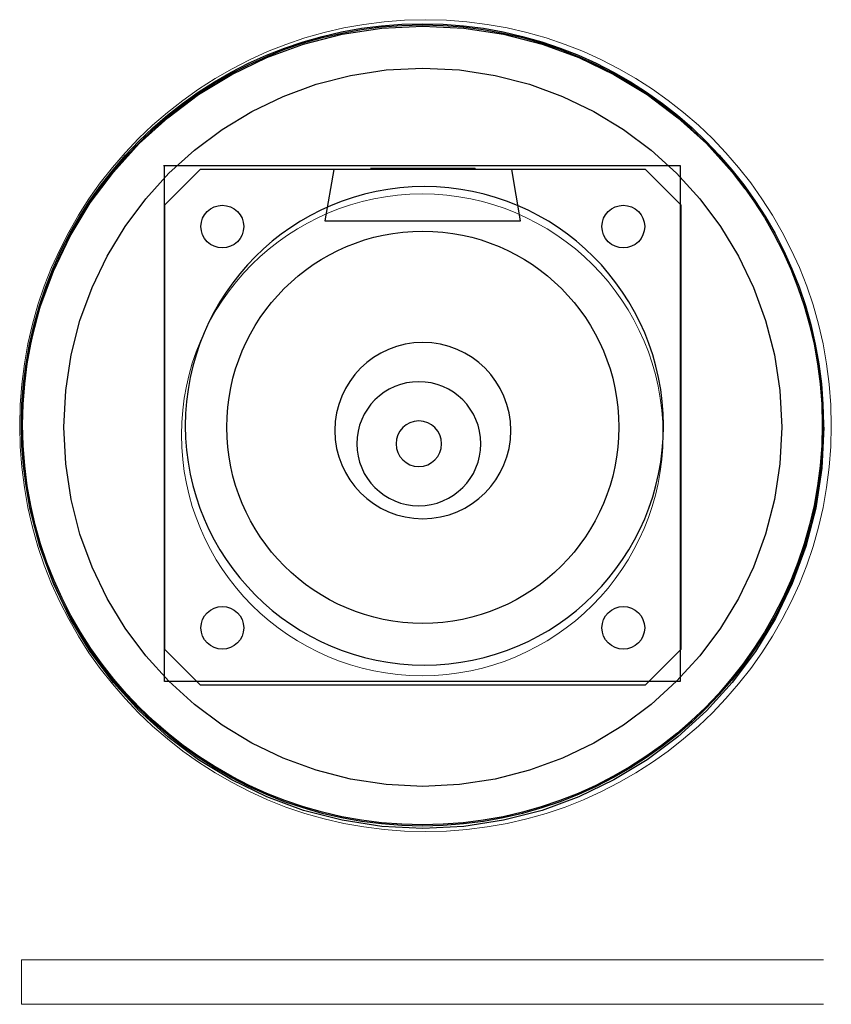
# Model space of a CAD drawing. Header units: millimetres. Extents: x 2149.42 to 2151.7, y 1358.76 to 1361.52.
import ezdxf

# ---------------------------------------------------------------- set-up
doc = ezdxf.new("R2010")
doc.units = ezdxf.units.MM
doc.header["$MEASUREMENT"] = 0
doc.linetypes.add('HIDDEN', pattern=[9.525, 6.35, -3.175])
for name, color, linetype, lineweight in [('GASKET', 4, 'Continuous', 25), ('LEDY', 2, 'Continuous', 35), ('SMBTOPL', 132, 'Continuous', 0)]:
    doc.layers.add(name, color=color, linetype=linetype, lineweight=lineweight)
for name, color, linetype in [('LEDG', 110, 'Continuous'), ('LEDR', 232, 'Continuous'), ('LENS', 20, 'Continuous'), ('PLEXGASKTOP', 66, 'Continuous'), ('PLEXIGLASSMG', 7, 'HIDDEN'), ('SMBMGRINGBOT', 132, 'Continuous'), ('SMBSS', 132, 'Continuous'), ('SMBTOPRING', 132, 'Continuous'), ('SScable', 7, 'Continuous')]:
    doc.layers.add(name, color=color, linetype=linetype)

msp = doc.modelspace()

# ---------------------------------------------------------------- linework, layer by layer
at = {"layer": 'GASKET'}
for p, q in [((2149.8291, 1360.9997), (2149.9289, 1361.0994)), ((2149.8291, 1360.9997), (2149.9289, 1361.0994)), ((2149.9289, 1361.0994), (2151.1761, 1361.0994)), ((2151.1761, 1361.0994), (2151.2759, 1360.9997)), ((2149.8291, 1359.7524), (2149.8291, 1360.9997)), ((2151.2759, 1360.9997), (2151.2759, 1359.7524)), ((2149.9289, 1359.6526), (2149.8291, 1359.7524)), ((2151.2759, 1359.7524), (2151.1761, 1359.6526)), ((2151.1761, 1359.6526), (2149.9289, 1359.6526))]:
    msp.add_line(p, q, dxfattribs=at)
for centre, radius in [((2149.99, 1360.9386), 0.0599), ((2151.115, 1360.9386), 0.0599), ((2150.5525, 1360.376), 0.55), ((2149.99, 1359.8135), 0.0599), ((2151.115, 1359.8135), 0.0599)]:
    msp.add_circle(centre, radius, dxfattribs=at)
at = {"layer": 'LEDG', "extrusion": (0.000335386, 1, 0)}
msp.add_circle((-2150.0957, 68.9627, 1361.823), 0.1465, dxfattribs=at)
at = {"layer": 'LEDR', "extrusion": (0.000335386, 1, 0)}
msp.add_circle((-2150.0957, 68.6188, 1361.823), 0.1465, dxfattribs=at)
at = {"layer": 'LEDY', "extrusion": (0.000335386, 1, 0)}
msp.add_circle((-2150.0957, 69.3067, 1361.823), 0.1465, dxfattribs=at)
at = {"layer": 'LENS'}
for p, q in [((2150.3029, 1361.0991), (2150.2778, 1360.9549)), ((2150.8022, 1361.0989), (2150.3029, 1361.0991)), ((2150.8269, 1360.9545), (2150.8022, 1361.0989)), ((2150.2778, 1360.9549), (2150.8255, 1360.9546)), ((2150.8255, 1360.9546), (2150.8269, 1360.9545))]:
    msp.add_line(p, q, dxfattribs=at)
at = {"layer": 'PLEXGASKTOP'}
for p, q in [((2149.8248, 1361.1097, 69.6077), (2151.2748, 1361.1097, 69.6077)), ((2149.828, 1359.6629, 69.6077), (2149.828, 1361.1097, 69.6077)), ((2151.2748, 1361.1097, 69.6077), (2151.2748, 1359.6629, 69.6077)), ((2151.2748, 1359.6629, 69.6077), (2149.828, 1359.6629, 69.6077))]:
    msp.add_line(p, q, dxfattribs=at)
msp.add_circle((2150.5514, 1360.3827, 69.61), 1.1216, dxfattribs=at)
at = {"layer": 'PLEXIGLASSMG'}
for radius in [1.125, 1.0071]:
    msp.add_circle((2150.5525, 1360.376), radius, dxfattribs=at)
at = {"layer": 'SMBMGRINGBOT', "extrusion": (0, 0, -1)}
msp.add_circle((-2150.5568, 1360.38, 0.2745), 0.6708, dxfattribs=at)
at = {"layer": 'SMBSS', "extrusion": (0, 0, -1)}
msp.add_circle((-2150.5525, 1360.3666, 0.185), 0.247, dxfattribs=at)
at = {"layer": 'SMBTOPL'}
for p, q in [((2149.4264, 1358.7577, 69.735), (2149.4264, 1358.8827, 69.735)), ((2149.4264, 1358.7577, 71.235), (2149.4264, 1358.8827, 71.235)), ((2149.4264, 1358.8827, 71.235), (2151.6764, 1358.8827, 71.235)), ((2149.4264, 1358.7577, 69.735), (2151.6764, 1358.7577, 69.735))]:
    msp.add_line(p, q, dxfattribs=at)
at = {"layer": 'SMBTOPL', "extrusion": (0, 1, 0)}
for p, q in [((2150.5514, 1358.7577, 71.235), (2150.1514, 1358.7577, 71.235)), ((2150.8284, 1358.7577, 70.895), (2150.2756, 1358.7577, 70.895)), ((2150.8297, 1358.7577, 70.575), (2150.2931, 1358.7577, 70.575)), ((2151.6764, 1358.7577, 71.235), (2150.5514, 1358.7577, 71.235)), ((2150.5514, 1358.7577, 71.235), (2150.9514, 1358.7577, 71.235)), ((2151.6764, 1358.7577, 71.235), (2151.6764, 1358.7577, 70.735)), ((2151.6764, 1358.7577, 70.735), (2151.6764, 1358.7577, 70.895)), ((2151.6764, 1358.7577, 70.735), (2151.6764, 1358.7577, 70.575))]:
    msp.add_line(p, q, dxfattribs=at)
at = {"layer": 'SMBTOPL'}
for centre, radius in [((2150.56, 1360.3804, 69.86), 1.1385), ((2150.5508, 1360.3548, 69.86), 0.6755)]:
    msp.add_circle(centre, radius, dxfattribs=at)
at = {"layer": 'SMBTOPL', "extrusion": (0, 1, 0)}
for centre, radius, start, end in [((-2150.3083, 70.7363, 1358.8827), 0.162, 275.3951, 78.334), ((-2150.7923, 70.7348, 1358.8827), 0.1642, 102.7097, 256.8474)]:
    msp.add_arc(centre, radius, start, end, dxfattribs=at)
at = {"layer": 'SMBTOPRING'}
msp.add_circle((2150.5514, 1360.3827, 69.61), 1.125, dxfattribs=at)
at = {"layer": 'SScable', "extrusion": (0, 1e-16, -1)}
for centre, radius in [((-2150.5413, 1360.3297, 11.276), 0.174), ((-2150.5413, 1360.3297, 0.276), 0.0639)]:
    msp.add_circle(centre, radius, dxfattribs=at)

doc.saveas('drawing.dxf')
